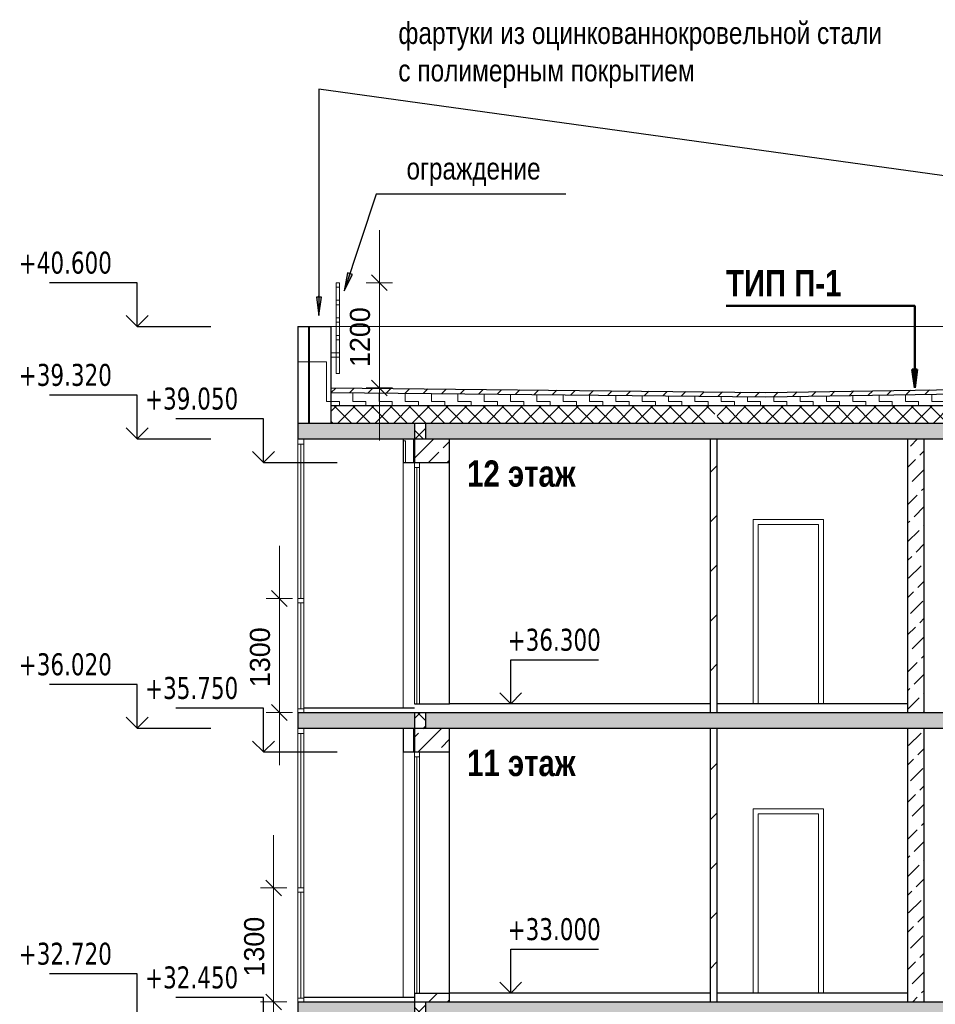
# Model space of a CAD drawing. Header units: millimetres. Extents: x 40580 to 1168286, y -220995 to 81020.
# Tile 109 of 194: x 324282 to 334718, y -34584 to -23357. Entities that reach past the tile are written whole.
import ezdxf

# ---------------------------------------------------------------- set-up
doc = ezdxf.new("R2010")
doc.units = ezdxf.units.MM
doc.linetypes.add('CENTER', pattern=[2, 1.25, -0.25, 0.25, -0.25])
for name, color, linetype, lineweight in [('Standard', 7, 'Continuous', 25), ('Общий01', 7, 'Continuous', 13), ('ОСИ', 7, 'CENTER', 15), ('Стена', 7, 'Continuous', 50), ('Стена_ кирпичная кладка нес.', 7, 'Continuous', 70), ('Текст_ общее', 7, 'Continuous', 25)]:
    doc.layers.add(name, color=color, linetype=linetype, lineweight=lineweight)
doc.layers.add('Стена_ бетон не несущ.', color=7, linetype='Continuous', lineweight=35, true_color=0xb4b496)
doc.layers.add('Стена_ бетон несущ.', color=7, linetype='Continuous', lineweight=70, true_color=0xb4b496)
doc.styles.add('Century Gothic', font='txt')
doc.styles.add('TAHOMA', font='tahoma.ttf')
doc.dimstyles.new('__________3', dxfattribs={"dimtxt": 229, "dimasz": 300, "dimexe": 0, "dimexo": 0, "dimgap": 114.5, "dimtad": 2, "dimdec": 0, "dimrnd": 1, "dimzin": 12, "dimdsep": 46, "dimtxsty": 'Century Gothic', "dimblk1": 'ALL_ML_STRICH', "dimblk2": 'ALL_ML_STRICH', "dimsah": 1, "dimcen": 0, "dimclrd": 256, "dimclre": 256, "dimclrt": 256, "dimadec": 0, "dimazin": 0, "dimtfac": 1, "dimtdec": 0, "dimtix": 1, "dimtmove": 2, "dimatfit": 3, "dimfxl": 0, "dimtzin": 0, "dimlwd": 0, "dimlwe": 13, "dimarcsym": 0})
pattern_1 = [(45, (131127.58, -67760.15), (-212.13203, 212.13203), [200, -70]), (45, (131021.5, -67654.08), (-212.13203, 212.13203), [200, -70])]
pattern_2 = [(45, (131127.58, -67760.15), (-106.06602, 106.06602), []), (135, (131127.58, -67760.15), (-106.06602, -106.06602), [])]
pattern_3 = [(45, (131127.58, -67760.15), (-212.13203, 212.13203), []), (45, (131021.5, -67654.08), (-212.13203, 212.13203), [200, -70])]
pattern_4 = [(45, (131127.6, -67760.15), (-565.6854, 565.6854), []), (45, (130844.7, -67477.3), (-565.6854, 565.6854), [])]
pattern_5 = [(0, (132027.6, -66860.15), (450, 450), [450, -450]), (90, (132027.6, -66860.15), (-450, 450), [450, -450])]

# ---------------------------------------------------------------- blocks, each defined once
blk = doc.blocks.new('COMPLEX_ELEVATIONDIM_12')
at = {"layer": 'Standard', "color": 7, "linetype": 'Continuous', "lineweight": 25}
for p, q in [((194495, 41403), (193495, 41403)), ((194495, 40903), (194495, 41403)), ((194495, 40903), (194370, 41028)), ((194495, 40903), (194620, 41028)), ((194495, 40903), (194495, 40903)), ((194495, 40903), (194495, 40903)), ((194495, 40903), (195335, 40903)), ((194495, 40903), (194495, 40903)), ((194495, 40903), (194495, 40903)), ((194495, 40123), (193495, 40123)), ((194495, 39623), (194495, 40123)), ((194495, 39623), (194370, 39748)), ((194495, 39623), (194620, 39748)), ((194495, 39623), (194495, 39623)), ((194495, 39623), (194495, 39623)), ((194495, 39623), (195335, 39623)), ((194495, 39623), (194495, 39623)), ((194495, 39623), (194495, 39623)), ((194495, 36823), (193495, 36823)), ((194495, 36323), (194495, 36823)), ((194495, 36323), (194370, 36448)), ((194495, 36323), (194620, 36448)), ((194495, 36323), (194495, 36323)), ((194495, 36323), (194495, 36323)), ((194495, 36323), (195335, 36323)), ((194495, 36323), (194495, 36323)), ((194495, 36323), (194495, 36323)), ((194495, 33523), (193495, 33523)), ((194495, 33023), (194495, 33523))]:
    blk.add_line(p, q, dxfattribs=at)
at = {"layer": 'Standard', "color": 7, "linetype": 'Continuous', "lineweight": 25, "char_height": 250, "width": 104.17, "attachment_point": 7, "style": 'TAHOMA'}
for s, insert in [('\\W0.83;+40.600', (193144, 41503)), ('\\W0.83;+39.320', (193144, 40223)), ('\\W0.83;+36.020', (193144, 36923)), ('\\W0.83;+32.720', (193144, 33623))]:
    blk.add_mtext(s, dxfattribs=dict(at, insert=insert))
blk = doc.blocks.new('COMPLEX_ELEVATIONDIM_13')
at = {"layer": 'Standard', "color": 7, "linetype": 'Continuous', "lineweight": 25}
for p, q in [((195934, 39853), (194934, 39853)), ((195934, 39353), (195934, 39853)), ((195934, 39353), (195809, 39478)), ((195934, 39353), (196059, 39478)), ((195934, 39353), (195934, 39353)), ((195934, 39353), (195934, 39353)), ((195934, 39353), (196774, 39353)), ((195934, 39353), (195934, 39353)), ((195934, 39353), (195934, 39353)), ((195934, 36553), (194934, 36553)), ((195934, 36053), (195934, 36553)), ((195934, 36053), (195809, 36178)), ((195934, 36053), (196059, 36178)), ((195934, 36053), (195934, 36053)), ((195934, 36053), (195934, 36053)), ((195934, 36053), (196774, 36053)), ((195934, 36053), (195934, 36053)), ((195934, 36053), (195934, 36053)), ((195934, 33253), (194934, 33253)), ((195934, 32753), (195934, 33253))]:
    blk.add_line(p, q, dxfattribs=at)
at = {"layer": 'Standard', "color": 7, "linetype": 'Continuous', "lineweight": 25, "char_height": 250, "width": 104.17, "attachment_point": 7, "style": 'TAHOMA'}
for s, insert in [('\\W0.83;+39.050', (194584, 39953)), ('\\W0.83;+35.750', (194584, 36653)), ('\\W0.83;+32.450', (194584, 33353))]:
    blk.add_mtext(s, dxfattribs=dict(at, insert=insert))
blk = doc.blocks.new('ALL_ML_STRICH')
at = {"color": 0, "linetype": 'ByBlock', "lineweight": -2}
for p, q in [((0, -0.5), (0, 0.5)), ((-1, 0), (0.5, 0)), ((-0.3, -0.3), (0.3, 0.3))]:
    blk.add_line(p, q, dxfattribs=at)
blk = doc.blocks.new('*D17088')
at = {"layer": 'Defpoints', "color": 0}
for p in [(328382, -26357), (328382, -26357), (328382, -27557)]:
    blk.add_point(p, dxfattribs=at)
at = {"layer": 'ОСИ', "color": 218, "linetype": 'Continuous', "lineweight": 0}
for p, q in [((328382, -26057), (328382, -25757)), ((328382, -27557), (328382, -26357)), ((328382, -27857), (328382, -28157))]:
    blk.add_line(p, q, dxfattribs=at)
at = {"layer": 'ОСИ', "color": 218, "linetype": 'Continuous', "lineweight": 13}
for p, q in [((328382, -26357), (328382, -26357)), ((328382, -27557), (328382, -27557))]:
    blk.add_line(p, q, dxfattribs=at)
at = {"layer": 'ОСИ', "color": 218, "lineweight": 0, "xscale": 300, "yscale": 300, "zscale": 300}
for p, rotation in [((328382, -26357), 270), ((328382, -27557), 90)]:
    blk.add_blockref('ALL_ML_STRICH', p, dxfattribs=dict(at, rotation=rotation))
at = {"layer": 'ОСИ', "color": 218, "lineweight": 13, "insert": (328162, -26977), "char_height": 229, "attachment_point": 5, "rotation": 90, "style": 'Century Gothic'}
blk.add_mtext('1200', dxfattribs=at)
blk = doc.blocks.new('*D17092')
at = {"layer": 'Defpoints', "color": 0}
for p in [(327176, -33257), (327176, -33257), (327176, -34557)]:
    blk.add_point(p, dxfattribs=at)
at = {"layer": 'ОСИ', "color": 218, "linetype": 'Continuous', "lineweight": 0}
for p, q in [((327176, -32957), (327176, -32657)), ((327176, -34557), (327176, -33257)), ((327176, -34857), (327176, -35157))]:
    blk.add_line(p, q, dxfattribs=at)
at = {"layer": 'ОСИ', "color": 218, "linetype": 'Continuous', "lineweight": 13}
for p, q in [((327176, -33257), (327176, -33257)), ((327176, -34557), (327176, -34557))]:
    blk.add_line(p, q, dxfattribs=at)
at = {"layer": 'ОСИ', "color": 218, "lineweight": 0, "xscale": 300, "yscale": 300, "zscale": 300}
for p, rotation in [((327176, -33257), 270), ((327176, -34557), 90)]:
    blk.add_blockref('ALL_ML_STRICH', p, dxfattribs=dict(at, rotation=rotation))
at = {"layer": 'ОСИ', "color": 218, "lineweight": 13, "insert": (326956, -33927), "char_height": 229, "attachment_point": 5, "rotation": 90, "style": 'Century Gothic'}
blk.add_mtext('1300', dxfattribs=at)
blk = doc.blocks.new('*D17093')
at = {"layer": 'Defpoints', "color": 0}
for p in [(327242, -29957), (327242, -29957), (327242, -31257)]:
    blk.add_point(p, dxfattribs=at)
at = {"layer": 'ОСИ', "color": 218, "linetype": 'Continuous', "lineweight": 0}
for p, q in [((327242, -29657), (327242, -29357)), ((327242, -31257), (327242, -29957)), ((327242, -31557), (327242, -31857))]:
    blk.add_line(p, q, dxfattribs=at)
at = {"layer": 'ОСИ', "color": 218, "linetype": 'Continuous', "lineweight": 13}
for p, q in [((327242, -29957), (327242, -29957)), ((327242, -31257), (327242, -31257))]:
    blk.add_line(p, q, dxfattribs=at)
at = {"layer": 'ОСИ', "color": 218, "lineweight": 0, "xscale": 300, "yscale": 300, "zscale": 300}
for p, rotation in [((327242, -29957), 270), ((327242, -31257), 90)]:
    blk.add_blockref('ALL_ML_STRICH', p, dxfattribs=dict(at, rotation=rotation))
at = {"layer": 'ОСИ', "color": 218, "lineweight": 13, "insert": (327022, -30627), "char_height": 229, "attachment_point": 5, "rotation": 90, "style": 'Century Gothic'}
blk.add_mtext('1300', dxfattribs=at)
blk = doc.blocks.new('COMPLEX_ELEVATIONDIM_14')
at = {"layer": 'Standard', "color": 7, "linetype": 'Continuous', "lineweight": 25}
for p, q in [((198751, 36603), (198751, 37103)), ((198751, 37103), (199751, 37103)), ((198751, 36603), (198626, 36728)), ((198751, 36603), (198876, 36728)), ((198751, 36603), (198751, 36603)), ((198751, 36603), (198751, 36603)), ((198751, 36603), (198751, 36603)), ((198751, 36603), (198751, 36603)), ((198751, 33303), (198751, 33803)), ((198751, 33803), (199751, 33803)), ((198751, 33303), (198626, 33428)), ((198751, 33303), (198876, 33428)), ((198751, 33303), (198751, 33303)), ((198751, 33303), (198751, 33303)), ((198751, 33303), (198751, 33303)), ((198751, 33303), (198751, 33303))]:
    blk.add_line(p, q, dxfattribs=at)
at = {"layer": 'Standard', "color": 7, "linetype": 'Continuous', "lineweight": 25, "char_height": 250, "width": 104.17, "attachment_point": 7, "style": 'TAHOMA'}
for s, insert in [('\\W0.83;+36.300', (198716, 37203)), ('\\W0.83;+33.000', (198716, 33903))]:
    blk.add_mtext(s, dxfattribs=dict(at, insert=insert))

msp = doc.modelspace()

# ---------------------------------------------------------------- hatches: boundary and pattern name
at = {"layer": 'Standard', "linetype": 'Continuous', "lineweight": 13}
h = msp.add_hatch(dxfattribs=at)
h.set_pattern_fill('____', scale=450, style=0, pattern_type=2)
h.set_pattern_definition(pattern_5)
h.paths.add_polyline_path([(327452.5, -27956.9), (327572.5, -27956.9), (327572.5, -26856.9), (327452.5, -26856.9)], flags=0)
h = msp.add_hatch(dxfattribs=at)
h.set_pattern_fill('____', scale=450, style=0, pattern_type=2)
h.set_pattern_definition(pattern_5)
h.paths.add_polyline_path([(327582.5, -26856.9), (327582.5, -27956.9), (327832.5, -27956.9), (327832.5, -26856.9)], flags=0)
h = msp.add_hatch(dxfattribs=at)
h.set_pattern_fill('____', scale=150, style=0, pattern_type=2)
h.set_pattern_definition([(0, (131427.58, -67460.15), (150, 150), [150, -150]), (90, (131427.58, -67460.15), (-150, 150), [150, -150])])
h.paths.add_polyline_path([(327832.5, -27606.9), (327832.5, -27756.9), (335982.5, -27756.9), (335982.5, -27606.9), (332785.7, -27656.9)], flags=0)
h = msp.add_hatch(dxfattribs=at)
h.set_pattern_fill('____', scale=450, style=0, pattern_type=2)
h.set_pattern_definition(pattern_5)
h.paths.add_polyline_path([(328772.5, -28136.9), (328652.5, -28136.9), (328652.5, -28406.9), (328772.5, -28406.9)], flags=0)
at = {"layer": 'Общий01', "linetype": 'Continuous', "lineweight": 50}
msp.add_hatch(color=7, dxfattribs=at).paths.add_polyline_path([(334453.1, -27346.9), (334483.1, -27556.9), (334513.1, -27346.9)])
at = {"layer": 'Стена_ бетон не несущ.', "linetype": 'Continuous', "lineweight": 13, "true_color": 0xf0b464}
h = msp.add_hatch(dxfattribs=at)
h.set_pattern_fill('__________22', color=31, scale=100, style=0, pattern_type=2)
h.set_pattern_definition(pattern_4)
h.paths.add_polyline_path([(332232.5, -28136.9), (332152.5, -28136.9), (332152.5, -31256.9), (332232.5, -31256.9)], flags=0)
at = {"layer": 'Стена_ бетон не несущ.', "linetype": 'Continuous', "lineweight": 13, "true_color": 0xc8aaf3}
h = msp.add_hatch(dxfattribs=at)
h.set_pattern_fill('__________16', color=191, scale=100, style=0, pattern_type=2)
h.set_pattern_definition(pattern_1)
h.paths.add_polyline_path([(334592.5, -28136.9), (334402.5, -28136.9), (334402.5, -31256.9), (334592.5, -31256.9)], flags=0)
at = {"layer": 'Стена_ бетон не несущ.', "linetype": 'Continuous', "lineweight": 13, "true_color": 0xf0b464}
h = msp.add_hatch(dxfattribs=at)
h.set_pattern_fill('__________22', color=31, scale=100, style=0, pattern_type=2)
h.set_pattern_definition(pattern_4)
h.paths.add_polyline_path([(332232.5, -31436.9), (332152.5, -31436.9), (332152.5, -34556.9), (332232.5, -34556.9)], flags=0)
at = {"layer": 'Стена_ бетон не несущ.', "linetype": 'Continuous', "lineweight": 13, "true_color": 0xc8aaf3}
h = msp.add_hatch(dxfattribs=at)
h.set_pattern_fill('__________16', color=191, scale=100, style=0, pattern_type=2)
h.set_pattern_definition(pattern_1)
h.paths.add_polyline_path([(334592.5, -31436.9), (334402.5, -31436.9), (334402.5, -34556.9), (334592.5, -34556.9)], flags=0)
at = {"layer": 'Стена_ бетон несущ.', "linetype": 'Continuous', "lineweight": 13}
h = msp.add_hatch(dxfattribs=at)
h.set_pattern_fill('__________5', scale=100, style=0, pattern_type=2)
h.set_pattern_definition([(45, (131127.58, -67760.15), (-212.13203, 212.13203), []), (45, (131021.5, -67654.08), (-212.13203, 212.13203), [])])
h.paths.add_polyline_path([(332785.7, -27606.9), (327832.5, -27556.9), (327832.5, -27606.9), (332785.7, -27656.9), (335982.5, -27606.9), (335982.5, -27556.9)], flags=0)
h = msp.add_hatch(dxfattribs=at)
h.set_pattern_fill('__________6', scale=100, style=0, pattern_type=2)
h.set_pattern_definition(pattern_2)
h.paths.add_polyline_path([(327832.5, -27756.9), (327832.5, -27956.9), (332152.5, -27956.9), (332152.5, -27856.9), (332232.5, -27856.9), (332232.5, -27956.9), (335982.5, -27956.9), (335982.5, -27756.9)], flags=0)
at = {"layer": 'Стена_ бетон несущ.', "linetype": 'Continuous', "lineweight": 25, "true_color": 0xf1f1f1}
for points in [[(327452.5, -28136.9), (328782.5, -28136.9), (328782.5, -27956.9), (327452.5, -27956.9)], [(328912.4, -27956.9), (328912.4, -28136.9), (336982.5, -28136.9), (336982.5, -27956.9)], [(327452.5, -31436.9), (328782.5, -31436.9), (328782.5, -31256.9), (327452.5, -31256.9)], [(328912.4, -31256.9), (328912.4, -31436.9), (336982.5, -31436.9), (336982.5, -31256.9)], [(327452.5, -34736.9), (328782.5, -34736.9), (328782.5, -34556.9), (327452.5, -34556.9)], [(328912.4, -34556.9), (328912.4, -34736.9), (336982.5, -34736.9), (336982.5, -34556.9)]]:
    msp.add_hatch(color=7, dxfattribs=at).paths.add_polyline_path(points)
at = {"layer": 'Стена_ бетон несущ.', "linetype": 'Continuous', "lineweight": 13}
h = msp.add_hatch(dxfattribs=at)
h.set_pattern_fill('__________6', scale=100, style=0, pattern_type=2)
h.set_pattern_definition(pattern_2)
h.paths.add_polyline_path([(328782.5, -28136.9), (328912.4, -28136.9), (328912.4, -27956.9), (328782.5, -27956.9)], flags=0)
at = {"layer": 'Стена_ бетон несущ.', "linetype": 'Continuous', "lineweight": 13, "true_color": 0xc8c8a0}
h = msp.add_hatch(dxfattribs=at)
h.set_pattern_fill('__________7', color=9, scale=100, style=0, pattern_type=2)
h.set_pattern_definition(pattern_3)
h.paths.add_polyline_path([(329182.5, -28136.9), (328782.5, -28136.9), (328782.5, -28406.9), (329182.5, -28406.9)], flags=0)
at = {"layer": 'Стена_ бетон несущ.', "linetype": 'Continuous', "lineweight": 13}
h = msp.add_hatch(dxfattribs=at)
h.set_pattern_fill('__________6', scale=100, style=0, pattern_type=2)
h.set_pattern_definition(pattern_2)
h.paths.add_polyline_path([(328782.5, -31436.9), (328912.4, -31436.9), (328912.4, -31256.9), (328782.5, -31256.9)], flags=0)
at = {"layer": 'Стена_ бетон несущ.', "linetype": 'Continuous', "lineweight": 13, "true_color": 0xc8c8a0}
h = msp.add_hatch(dxfattribs=at)
h.set_pattern_fill('__________7', color=9, scale=100, style=0, pattern_type=2)
h.set_pattern_definition(pattern_3)
h.paths.add_polyline_path([(329182.5, -31436.9), (328782.5, -31436.9), (328782.5, -31706.9), (329182.5, -31706.9)], flags=0)
h = msp.add_hatch(dxfattribs=at)
h.set_pattern_fill('__________7', color=9, scale=100, style=0, pattern_type=2)
h.set_pattern_definition(pattern_3)
h.paths.add_polyline_path([(329182.5, -34456.9), (328782.5, -34456.9), (328782.5, -34556.9), (329182.5, -34556.9)], flags=0)
at = {"layer": 'Стена_ бетон несущ.', "linetype": 'Continuous', "lineweight": 13}
h = msp.add_hatch(dxfattribs=at)
h.set_pattern_fill('__________6', scale=100, style=0, pattern_type=2)
h.set_pattern_definition(pattern_2)
h.paths.add_polyline_path([(328782.5, -34736.9), (328912.4, -34736.9), (328912.4, -34556.9), (328782.5, -34556.9)], flags=0)
at = {"layer": 'Стена_ кирпичная кладка нес.', "linetype": 'Continuous', "lineweight": 25}
for points in [[(328017.8, -26242.1), (327980, -26450.8), (328074.7, -26261)], [(327663.4, -26521.1), (327693.4, -26731.1), (327723.4, -26521.1)]]:
    msp.add_hatch(color=7, dxfattribs=at).paths.add_polyline_path(points)

# ---------------------------------------------------------------- linework, layer by layer
at = {"layer": 'Standard', "color": 7, "linetype": 'Continuous', "lineweight": 25}
for p, q in [((332152.5, -28136.9), (332152.5, -31256.9)), ((332232.5, -31256.9), (332232.5, -28136.9)), ((334402.5, -28136.9), (334402.5, -31256.9)), ((334592.5, -31256.9), (334592.5, -28136.9)), ((332152.5, -31436.9), (332152.5, -34556.9)), ((332232.5, -34556.9), (332232.5, -31436.9)), ((334402.5, -31436.9), (334402.5, -34556.9)), ((334592.5, -34556.9), (334592.5, -31436.9))]:
    msp.add_line(p, q, dxfattribs=at)
at = {"layer": 'Standard', "color": 7, "linetype": 'Continuous', "lineweight": 13}
for p, q in [((328782.5, -28406.9), (328782.5, -28462.9)), ((328782.5, -28462.9), (328838.5, -28462.9)), ((328782.5, -28462.9), (328782.5, -31156.9)), ((328810.5, -31155.9), (328810.5, -28462.9)), ((328838.5, -28462.9), (328838.5, -28406.9)), ((328838.5, -31156.9), (328838.5, -28462.9)), ((333386.5, -29112.9), (332698.5, -29112.9)), ((332698.5, -29112.9), (332698.5, -31156.9)), ((333386.5, -31156.9), (333386.5, -29112.9)), ((328782.5, -31706.9), (328782.5, -31762.9)), ((328782.5, -31762.9), (328838.5, -31762.9)), ((328782.5, -31762.9), (328782.5, -34456.9)), ((328810.5, -34455.9), (328810.5, -31762.9)), ((328838.5, -31762.9), (328838.5, -31706.9)), ((328838.5, -34456.9), (328838.5, -31762.9)), ((333386.5, -32412.9), (332698.5, -32412.9)), ((332698.5, -32412.9), (332698.5, -34456.9)), ((333386.5, -34456.9), (333386.5, -32412.9))]:
    msp.add_line(p, q, dxfattribs=at)
at = {"layer": 'Общий01', "color": 7, "linetype": 'Continuous', "lineweight": 50}
for p, q in [((334513.1, -27346.9), (334453.1, -27346.9)), ((334453.1, -27346.9), (334483.1, -27556.9)), ((334483.1, -27346.9), (334483.1, -27331.9)), ((334483.1, -27556.9), (334513.1, -27346.9)), ((334483.1, -27556.9), (334483.1, -27556.9)), ((334483.1, -27556.9), (334483.1, -27556.9)), ((334483.1, -27556.9), (334483.1, -27556.9))]:
    msp.add_line(p, q, dxfattribs=at)
at = {"layer": 'Общий01', "color": 7, "linetype": 'Continuous', "lineweight": 25}
for p, q in [((327832.5, -27556.9), (332785.7, -27606.9)), ((327832.5, -27606.9), (332785.7, -27656.9)), ((332785.7, -27606.9), (335982.5, -27556.9)), ((332785.7, -27656.9), (335982.5, -27606.9)), ((327832.5, -27756.9), (335982.5, -27756.9)), ((327452.5, -27956.9), (327452.5, -28136.9)), ((327452.5, -27956.9), (336802.5, -27956.9)), ((327452.5, -28136.9), (336802.5, -28136.9)), ((328782.5, -31206.9), (327522.5, -31206.9)), ((332152.5, -31156.9), (329182.5, -31156.9)), ((334402.5, -31156.9), (332232.5, -31156.9)), ((327452.5, -31256.9), (327452.5, -31436.9)), ((327452.5, -31256.9), (336802.5, -31256.9)), ((327452.5, -31436.9), (336802.5, -31436.9)), ((332152.5, -34456.9), (329182.5, -34456.9)), ((334402.5, -34456.9), (332232.5, -34456.9)), ((327452.5, -34556.9), (327452.5, -34736.9)), ((327452.5, -34556.9), (336802.5, -34556.9)), ((328782.5, -34506.9), (327522.5, -34506.9))]:
    msp.add_line(p, q, dxfattribs=at)
at = {"layer": 'Общий01', "color": 171, "linetype": 'Continuous', "lineweight": 13, "true_color": 0x8c8cff}
for p, q in [((327452.5, -31256.9), (327452.5, -28136.9)), ((327522.5, -31256.9), (327522.5, -28136.9)), ((327522.5, -28197.9), (327452.5, -28197.9)), ((327487.5, -28197.9), (327487.5, -29956.9)), ((327522.5, -29956.9), (327452.5, -29956.9)), ((327522.5, -30006.9), (327452.5, -30006.9)), ((327487.5, -30006.9), (327487.5, -31215.3)), ((327522.5, -31215.3), (327452.5, -31215.3)), ((327452.5, -34556.9), (327452.5, -31436.9)), ((327522.5, -31497.9), (327452.5, -31497.9)), ((327487.5, -31497.9), (327487.5, -33256.9)), ((327522.5, -34556.9), (327522.5, -31436.9)), ((327522.5, -33256.9), (327452.5, -33256.9)), ((327522.5, -33306.9), (327452.5, -33306.9)), ((327487.5, -33306.9), (327487.5, -34515.3)), ((327522.5, -34515.3), (327452.5, -34515.3))]:
    msp.add_line(p, q, dxfattribs=at)
at = {"layer": 'Общий01', "color": 7, "linetype": 'Continuous', "lineweight": 50}
msp.add_lwpolyline([(332333.1, -26620.9), (334483.1, -26620.9), (334483.1, -27556.9)], dxfattribs=at)
at = {"layer": 'Стена', "color": 7, "linetype": 'Continuous', "lineweight": 13}
for p, q in [((327889.5, -26356.9), (327926.6, -26356.9)), ((327889.5, -27392.4), (327889.5, -26356.9)), ((327926.6, -26356.9), (327889.5, -26356.9)), ((327926.6, -26356.9), (327926.6, -27392.4)), ((327926.6, -26406.9), (327889.5, -26406.9)), ((327926.6, -26556.9), (327889.5, -26556.9)), ((327926.6, -26606.9), (327889.5, -26606.9)), ((327926.6, -26756.9), (327889.5, -26756.9)), ((327926.6, -26806.9), (327889.5, -26806.9)), ((327926.6, -26956.9), (327889.5, -26956.9)), ((327926.6, -27006.9), (327889.5, -27006.9)), ((327926.6, -27156.9), (327832.5, -27156.9)), ((327926.6, -27206.9), (327832.5, -27206.9)), ((327926.6, -27392.4), (327889.5, -27392.4))]:
    msp.add_line(p, q, dxfattribs=at)
at = {"layer": 'Стена', "color": 34, "linetype": 'Continuous', "lineweight": 25}
for p, q in [((327452.5, -26856.9), (327452.5, -27956.9)), ((327452.5, -26856.9), (327832.5, -26856.9)), ((327572.5, -26856.9), (327572.5, -27956.9)), ((327582.5, -26856.9), (327582.5, -27956.9)), ((327832.5, -27956.9), (327832.5, -26856.9)), ((328652.5, -28136.9), (328652.5, -28406.9)), ((328772.5, -28136.9), (328772.5, -28406.9)), ((328652.5, -28406.9), (328782.5, -28406.9)), ((328652.5, -31436.9), (328652.5, -31706.9)), ((328772.5, -31436.9), (328772.5, -31706.9)), ((328652.5, -31706.9), (328782.5, -31706.9))]:
    msp.add_line(p, q, dxfattribs=at)
at = {"layer": 'Стена', "color": 34, "linetype": 'Continuous', "lineweight": 13}
for p, q in [((328652.5, -28406.9), (328652.5, -31206.9)), ((328652.5, -31706.9), (328652.5, -34506.9))]:
    msp.add_line(p, q, dxfattribs=at)
at = {"layer": 'Стена_ бетон не несущ.', "color": 7, "linetype": 'Continuous', "lineweight": 13}
for p, q in [((333442.5, -29056.9), (332642.5, -29056.9)), ((332642.5, -29056.9), (332642.5, -31156.9)), ((333442.5, -31156.9), (333442.5, -29056.9)), ((333442.5, -32356.9), (332642.5, -32356.9)), ((332642.5, -32356.9), (332642.5, -34456.9)), ((333442.5, -34456.9), (333442.5, -32356.9))]:
    msp.add_line(p, q, dxfattribs=at)
at = {"layer": 'Стена_ бетон несущ.', "color": 9, "linetype": 'Continuous', "lineweight": 13, "true_color": 0xc8c8a0}
msp.add_line((327832.5, -26856.9), (335982.5, -26856.9), dxfattribs=at)
at = {"layer": 'Стена_ бетон несущ.', "color": 7, "linetype": 'Continuous', "lineweight": 25}
for p, q in [((328782.5, -27956.9), (328782.5, -28136.9)), ((328912.4, -28136.9), (328912.4, -27956.9)), ((328782.5, -31256.9), (328782.5, -31436.9)), ((328912.4, -31436.9), (328912.4, -31256.9)), ((328782.5, -34556.9), (328782.5, -34736.9)), ((328912.4, -34736.9), (328912.4, -34556.9))]:
    msp.add_line(p, q, dxfattribs=at)
at = {"layer": 'Стена_ бетон несущ.', "color": 9, "linetype": 'Continuous', "lineweight": 25, "true_color": 0xc8c8a0}
for p, q in [((328782.5, -28136.9), (328782.5, -28406.9)), ((329182.5, -28406.9), (329182.5, -28136.9)), ((328782.5, -28406.9), (329182.5, -28406.9)), ((329182.5, -31156.9), (329182.5, -28406.9)), ((328782.5, -31156.9), (329182.5, -31156.9)), ((328782.5, -31436.9), (328782.5, -31706.9)), ((329182.5, -31706.9), (329182.5, -31436.9)), ((328782.5, -31706.9), (329182.5, -31706.9)), ((329182.5, -34456.9), (329182.5, -31706.9)), ((328782.5, -34456.9), (329182.5, -34456.9)), ((328782.5, -34456.9), (328782.5, -34556.9)), ((329182.5, -34556.9), (329182.5, -34456.9))]:
    msp.add_line(p, q, dxfattribs=at)
at = {"layer": 'Стена_ кирпичная кладка нес.', "color": 7, "linetype": 'Continuous', "lineweight": 25}
for p, q in [((328017.8, -26242.1), (327980, -26450.8)), ((327980, -26450.8), (328074.7, -26261)), ((328074.7, -26261), (328017.8, -26242.1)), ((328046.2, -26251.6), (328051, -26237.3)), ((327980, -26450.8), (327980, -26450.8)), ((327980, -26450.8), (327980, -26450.8)), ((327980, -26450.8), (327980, -26450.8)), ((327723.4, -26521.1), (327663.4, -26521.1)), ((327663.4, -26521.1), (327693.4, -26731.1)), ((327693.4, -26521.1), (327693.4, -26506.1)), ((327693.4, -26731.1), (327723.4, -26521.1)), ((327693.4, -26731.1), (327693.4, -26731.1)), ((327693.4, -26731.1), (327693.4, -26731.1)), ((327693.4, -26731.1), (327693.4, -26731.1))]:
    msp.add_line(p, q, dxfattribs=at)
for points in [[(334903.4, -25151.1), (327693.4, -24151.1), (327693.4, -26731.1)], [(330507, -25347), (328347, -25347), (327980, -26450.8)]]:
    msp.add_lwpolyline(points, dxfattribs=at)

# ---------------------------------------------------------------- block references
at = {"layer": 'Standard', "color": 7, "linetype": 'Continuous', "lineweight": 25}
for name in ['COMPLEX_ELEVATIONDIM_12', 'COMPLEX_ELEVATIONDIM_13', 'COMPLEX_ELEVATIONDIM_14']:
    msp.add_blockref(name, (131127.6, -67760.1), dxfattribs=at)

# ---------------------------------------------------------------- texts
at = {"layer": 'Стена_ кирпичная кладка нес.', "color": 7, "linetype": 'Continuous', "lineweight": 25, "insert": (328597.9, -23384.4), "char_height": 250, "width": 6409.722, "attachment_point": 1, "line_spacing_factor": 1.024096, "style": 'Century Gothic'}
msp.add_mtext('{\\fCentury Gothic|i0|b0;\\H250.000000;\\W0.833333;\\C7;фартуки из оцинкованнокровельной стали}\\P{\\fCentury Gothic|i0|b0;\\H250.000000;\\W0.833333;\\C7;с полимерным покрытием}\\P', dxfattribs=at)
at = {"layer": 'Стена_ кирпичная кладка нес.', "color": 7, "linetype": 'Continuous', "lineweight": 25, "attachment_point": 7, "style": 'Century Gothic'}
for s, insert, char_height, width in [('\\W0.83;ограждение', (328691, -25255.3), 250, 1920.139), ('{\\fCentury Gothic|i0|b1;\\H300.000000;\\W0.833333;\\C7;ТИП П-1}\\P', (332333.1, -26510.9), 300, 1420.833)]:
    msp.add_mtext(s, dxfattribs=dict(at, insert=insert, char_height=char_height, width=width))
at = {"layer": 'Текст_ общее', "color": 7, "linetype": 'Continuous', "lineweight": 13, "char_height": 300, "width": 1525, "attachment_point": 7, "style": 'Century Gothic'}
for s, insert in [('{\\fCentury Gothic|i0|b1;\\H300.000000;\\W0.833333;\\C7;12 этаж}\\P', (329382.1, -28686.9)), ('{\\fCentury Gothic|i0|b1;\\H300.000000;\\W0.833333;\\C7;11 этаж}\\P', (329382.1, -31986.9))]:
    msp.add_mtext(s, dxfattribs=dict(at, insert=insert))

# ---------------------------------------------------------------- dimensions: what is measured, and where the dimension line sits
at = {"layer": 'ОСИ', "color": 218, "linetype": 'Continuous', "lineweight": 13, "true_color": 0x500050}
for base, p1, p2, picture, middle in [((328381.8, -26356.9), (328381.8, -27556.9), (328381.8, -26356.9), '*D17088', (328161.5, -26976.6)), ((327242, -29956.9), (327242, -31256.9), (327242, -29956.9), '*D17093', (327021.8, -30626.6)), ((327175.8, -33256.9), (327175.8, -34556.9), (327175.8, -33256.9), '*D17092', (326955.5, -33926.6))]:
    dim = msp.add_linear_dim(base=base, p1=p1, p2=p2, angle=90, dimstyle='__________3', override={"dimpost": '<>', "dimclrd": 218, "dimclre": 218, "dimclrt": 218, "dimlwd": 0, "dimlwe": 13}, dxfattribs=at)
    dim.commit()
    dim.dimension.update_dxf_attribs({"geometry": picture, "text_midpoint": middle, "dimtype": 160})

doc.saveas('drawing.dxf')
